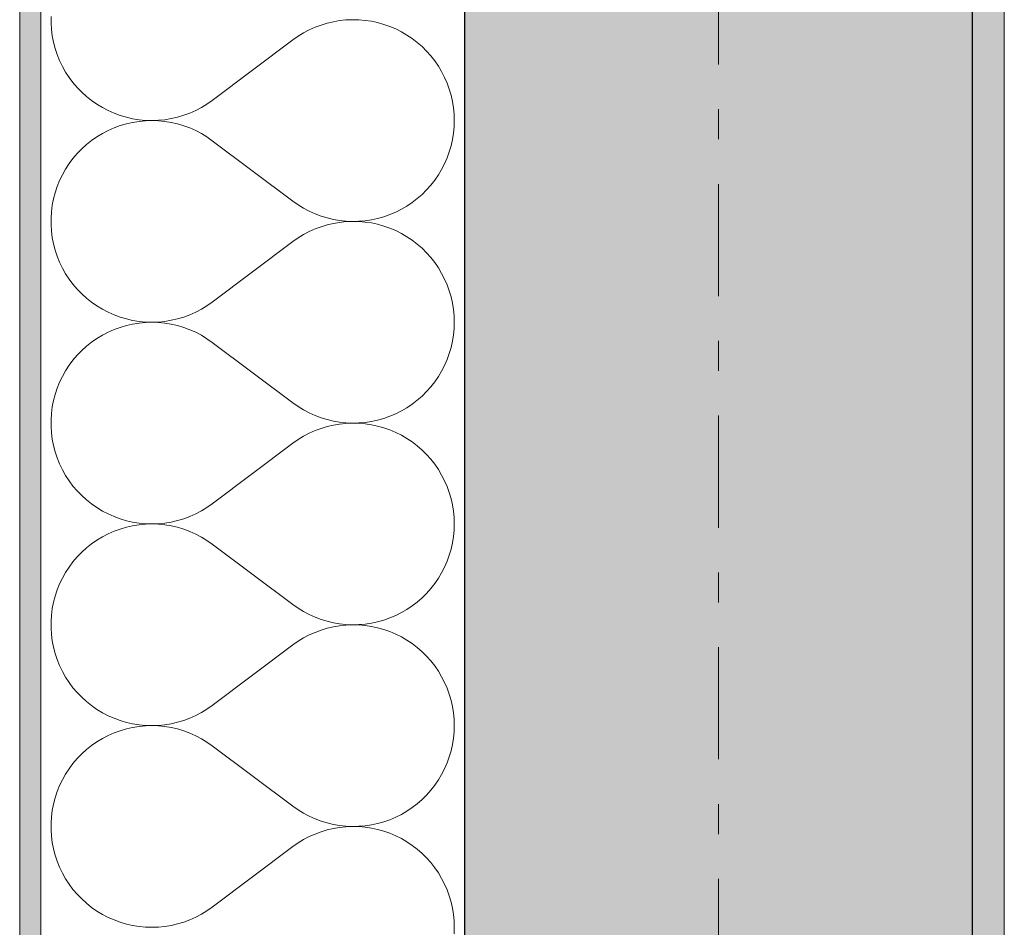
# Model space of a CAD drawing. Extents: x 100 to 2982, y 37 to 2050.
# Tile 20 of 130: x 620 to 666, y 936 to 979. Entities that reach past the tile are written whole.
import ezdxf
from ezdxf.xclip import XClip

# ---------------------------------------------------------------- set-up
doc = ezdxf.new("R2010")
doc.units = 0
doc.header["$MEASUREMENT"] = 0
doc.header["$XCLIPFRAME"] = 0
doc.linetypes.add('Przerywana podwójnie', pattern=[54.680554, 26.458333, -10.583333, 7.055556, -10.583333])
for name, color, linetype in [('410-K Osie', 7, 'Continuous'), ('420-K Ściany', 7, 'Continuous'), ('820-G Rysunki Obrazki', 7, 'Continuous')]:
    doc.layers.add(name, color=color, linetype=linetype)
pattern_1 = [(0, (-18316.349, -206.5255), (0, 8.660254), [0, -5]), (0, (-18313.849, -202.195), (0, 8.660254), [0, -5])]

# ---------------------------------------------------------------- blocks, each defined once
blk = doc.blocks.new('*X10')
at = {"layer": '420-K Ściany', "color": 174, "linetype": 'Continuous', "lineweight": 5, "ltscale": 0.2}
for p, q in [((621.281, 979.342), (621.281, 979.036)), ((621.281, 979.036), (621.3, 978.731)), ((633.752, 978.83), (633.477, 978.707)), ((634.034, 978.936), (633.752, 978.83)), ((634.322, 979.024), (634.034, 978.936)), ((634.615, 979.093), (634.322, 979.024)), ((634.912, 979.144), (634.615, 979.093)), ((635.211, 979.176), (634.912, 979.144)), ((635.512, 979.189), (635.211, 979.176)), ((635.813, 979.182), (635.512, 979.189)), ((636.114, 979.157), (635.813, 979.182)), ((636.411, 979.113), (636.114, 979.157)), ((636.706, 979.05), (636.411, 979.113)), ((636.996, 978.968), (636.706, 979.05)), ((637.28, 978.869), (636.996, 978.968)), ((637.558, 978.751), (637.28, 978.869)), ((621.3, 978.731), (621.339, 978.428)), ((621.339, 978.428), (621.398, 978.128)), ((632.953, 978.409), (632.707, 978.236)), ((633.21, 978.567), (632.953, 978.409)), ((633.477, 978.707), (633.21, 978.567)), ((637.827, 978.617), (637.558, 978.751)), ((638.087, 978.465), (637.827, 978.617)), ((638.338, 978.297), (638.087, 978.465)), ((621.398, 978.128), (621.475, 977.832)), ((628.897, 975.379), (632.707, 978.236)), ((638.577, 978.114), (638.338, 978.297)), ((638.804, 977.916), (638.577, 978.114)), ((639.018, 977.705), (638.804, 977.916)), ((621.475, 977.832), (621.572, 977.543)), ((621.572, 977.543), (621.687, 977.259)), ((639.218, 977.48), (639.018, 977.705)), ((639.404, 977.243), (639.218, 977.48)), ((621.687, 977.259), (621.819, 976.984)), ((621.819, 976.984), (621.969, 976.718)), ((639.574, 976.994), (639.404, 977.243)), ((639.729, 976.735), (639.574, 976.994)), ((621.969, 976.718), (622.136, 976.462)), ((639.866, 976.467), (639.729, 976.735)), ((622.136, 976.462), (622.319, 976.217)), ((622.319, 976.217), (622.517, 975.985)), ((639.987, 976.191), (639.866, 976.467)), ((640.089, 975.908), (639.987, 976.191)), ((622.517, 975.985), (622.73, 975.765)), ((622.73, 975.765), (622.957, 975.56)), ((640.174, 975.619), (640.089, 975.908)), ((640.24, 975.325), (640.174, 975.619)), ((622.957, 975.56), (623.196, 975.37)), ((623.196, 975.37), (623.446, 975.195)), ((623.446, 975.195), (623.708, 975.037)), ((628.386, 975.045), (628.647, 975.204)), ((628.647, 975.204), (628.897, 975.379)), ((640.288, 975.028), (640.24, 975.325)), ((623.708, 975.037), (623.979, 974.896)), ((623.979, 974.896), (624.259, 974.773)), ((624.259, 974.773), (624.546, 974.667)), ((624.546, 974.667), (624.839, 974.581)), ((627.257, 974.585), (627.55, 974.673)), ((627.55, 974.673), (627.836, 974.779)), ((627.836, 974.779), (628.115, 974.903)), ((628.115, 974.903), (628.386, 975.045)), ((640.316, 974.728), (640.288, 975.028)), ((640.326, 974.427), (640.316, 974.728)), ((624.546, 974.186), (624.259, 974.081)), ((624.839, 974.273), (624.546, 974.186)), ((624.839, 974.581), (625.137, 974.513)), ((625.137, 974.34), (624.839, 974.273)), ((625.137, 974.513), (625.438, 974.465)), ((625.438, 974.389), (625.137, 974.34)), ((625.438, 974.465), (625.743, 974.436)), ((625.743, 974.418), (625.438, 974.389)), ((625.743, 974.436), (626.048, 974.427)), ((626.048, 974.427), (625.743, 974.418)), ((626.048, 974.427), (626.353, 974.437)), ((626.353, 974.417), (626.048, 974.427)), ((626.353, 974.437), (626.658, 974.467)), ((626.658, 974.387), (626.353, 974.417)), ((626.658, 974.467), (626.959, 974.516)), ((626.959, 974.337), (626.658, 974.387)), ((626.959, 974.516), (627.257, 974.585)), ((627.257, 974.269), (626.959, 974.337)), ((627.55, 974.181), (627.257, 974.269)), ((627.836, 974.075), (627.55, 974.181)), ((640.316, 974.126), (640.326, 974.427)), ((623.708, 973.817), (623.446, 973.659)), ((623.979, 973.958), (623.708, 973.817)), ((624.259, 974.081), (623.979, 973.958)), ((628.115, 973.951), (627.836, 974.075)), ((628.386, 973.809), (628.115, 973.951)), ((628.647, 973.65), (628.386, 973.809)), ((640.24, 973.529), (640.288, 973.826)), ((640.288, 973.826), (640.316, 974.126)), ((622.957, 973.294), (622.73, 973.089)), ((623.196, 973.484), (622.957, 973.294)), ((623.446, 973.659), (623.196, 973.484)), ((628.897, 973.474), (628.647, 973.65)), ((628.897, 973.474), (632.707, 970.617)), ((640.174, 973.235), (640.24, 973.529)), ((622.517, 972.869), (622.319, 972.637)), ((622.73, 973.089), (622.517, 972.869)), ((639.987, 972.662), (640.089, 972.946)), ((640.089, 972.946), (640.174, 973.235)), ((622.136, 972.392), (621.969, 972.136)), ((622.319, 972.637), (622.136, 972.392)), ((639.729, 972.118), (639.866, 972.386)), ((639.866, 972.386), (639.987, 972.662)), ((621.819, 971.87), (621.687, 971.594)), ((621.969, 972.136), (621.819, 971.87)), ((639.404, 971.611), (639.574, 971.86)), ((639.574, 971.86), (639.729, 972.118)), ((621.687, 971.594), (621.572, 971.311)), ((639.218, 971.374), (639.404, 971.611)), ((621.475, 971.021), (621.398, 970.726)), ((621.572, 971.311), (621.475, 971.021)), ((638.577, 970.739), (638.804, 970.937)), ((638.804, 970.937), (639.018, 971.149)), ((639.018, 971.149), (639.218, 971.374)), ((621.398, 970.726), (621.339, 970.426)), ((632.707, 970.617), (632.953, 970.444)), ((638.087, 970.389), (638.338, 970.556)), ((638.338, 970.556), (638.577, 970.739)), ((621.3, 970.123), (621.281, 969.818)), ((621.339, 970.426), (621.3, 970.123)), ((632.953, 970.444), (633.21, 970.287)), ((633.21, 970.287), (633.477, 970.147)), ((633.477, 970.147), (633.752, 970.023)), ((633.752, 970.023), (634.034, 969.918)), ((637.28, 969.985), (637.558, 970.102)), ((637.558, 970.102), (637.827, 970.237)), ((637.827, 970.237), (638.087, 970.389)), ((621.281, 969.818), (621.281, 969.512)), ((634.034, 969.918), (634.322, 969.83)), ((634.322, 969.83), (634.615, 969.761)), ((634.615, 969.569), (634.322, 969.5)), ((634.615, 969.761), (634.912, 969.71)), ((634.912, 969.62), (634.615, 969.569)), ((634.912, 969.71), (635.211, 969.678)), ((635.211, 969.652), (634.912, 969.62)), ((635.211, 969.678), (635.512, 969.665)), ((635.512, 969.665), (635.211, 969.652)), ((635.512, 969.665), (635.813, 969.672)), ((635.813, 969.658), (635.512, 969.665)), ((635.813, 969.672), (636.114, 969.697)), ((636.114, 969.633), (635.813, 969.658)), ((636.114, 969.697), (636.411, 969.741)), ((636.411, 969.589), (636.114, 969.633)), ((636.411, 969.741), (636.706, 969.804)), ((636.706, 969.526), (636.411, 969.589)), ((636.706, 969.804), (636.996, 969.885)), ((636.996, 969.445), (636.706, 969.526)), ((636.996, 969.885), (637.28, 969.985)), ((621.281, 969.512), (621.3, 969.207)), ((621.3, 969.207), (621.339, 968.904)), ((633.477, 969.183), (633.21, 969.043)), ((633.752, 969.307), (633.477, 969.183)), ((634.034, 969.412), (633.752, 969.307)), ((634.322, 969.5), (634.034, 969.412)), ((637.28, 969.345), (636.996, 969.445)), ((637.558, 969.227), (637.28, 969.345)), ((637.827, 969.093), (637.558, 969.227)), ((638.087, 968.941), (637.827, 969.093)), ((621.339, 968.904), (621.398, 968.604)), ((621.398, 968.604), (621.475, 968.309)), ((628.897, 965.855), (632.707, 968.713)), ((632.953, 968.886), (632.707, 968.713)), ((633.21, 969.043), (632.953, 968.886)), ((638.338, 968.774), (638.087, 968.941)), ((638.577, 968.591), (638.338, 968.774)), ((621.475, 968.309), (621.572, 968.019)), ((638.804, 968.393), (638.577, 968.591)), ((639.018, 968.181), (638.804, 968.393)), ((639.218, 967.956), (639.018, 968.181)), ((621.572, 968.019), (621.687, 967.735)), ((621.687, 967.735), (621.819, 967.46)), ((639.404, 967.719), (639.218, 967.956)), ((639.574, 967.47), (639.404, 967.719)), ((621.819, 967.46), (621.969, 967.194)), ((639.729, 967.212), (639.574, 967.47)), ((639.866, 966.944), (639.729, 967.212)), ((621.969, 967.194), (622.136, 966.938)), ((622.136, 966.938), (622.319, 966.693)), ((639.987, 966.668), (639.866, 966.944)), ((622.319, 966.693), (622.517, 966.461)), ((622.517, 966.461), (622.73, 966.241)), ((640.089, 966.384), (639.987, 966.668)), ((640.174, 966.095), (640.089, 966.384)), ((622.73, 966.241), (622.957, 966.036)), ((622.957, 966.036), (623.196, 965.846)), ((623.196, 965.846), (623.446, 965.671)), ((628.647, 965.68), (628.897, 965.855)), ((640.24, 965.801), (640.174, 966.095)), ((623.446, 965.671), (623.708, 965.513)), ((623.708, 965.513), (623.979, 965.372)), ((623.979, 965.372), (624.259, 965.249)), ((627.836, 965.255), (628.115, 965.379)), ((628.115, 965.379), (628.386, 965.521)), ((628.386, 965.521), (628.647, 965.68)), ((640.288, 965.504), (640.24, 965.801)), ((640.316, 965.204), (640.288, 965.504)), ((624.259, 965.249), (624.546, 965.144)), ((624.546, 965.144), (624.839, 965.057)), ((624.839, 965.057), (625.137, 964.99)), ((625.137, 964.99), (625.438, 964.941)), ((625.438, 964.941), (625.743, 964.912)), ((625.743, 964.894), (625.438, 964.865)), ((625.743, 964.912), (626.048, 964.903)), ((626.048, 964.903), (625.743, 964.894)), ((626.048, 964.903), (626.353, 964.913)), ((626.353, 964.893), (626.048, 964.903)), ((626.353, 964.913), (626.658, 964.943)), ((626.658, 964.863), (626.353, 964.893)), ((626.658, 964.943), (626.959, 964.993)), ((626.959, 964.993), (627.257, 965.061)), ((627.257, 965.061), (627.55, 965.149)), ((627.55, 965.149), (627.836, 965.255)), ((640.326, 964.903), (640.316, 965.204)), ((640.316, 964.602), (640.326, 964.903)), ((623.979, 964.434), (623.708, 964.293)), ((624.259, 964.557), (623.979, 964.434)), ((624.546, 964.662), (624.259, 964.557)), ((624.839, 964.749), (624.546, 964.662)), ((625.137, 964.817), (624.839, 964.749)), ((625.438, 964.865), (625.137, 964.817)), ((626.959, 964.814), (626.658, 964.863)), ((627.257, 964.745), (626.959, 964.814)), ((627.55, 964.657), (627.257, 964.745)), ((627.836, 964.551), (627.55, 964.657)), ((628.115, 964.427), (627.836, 964.551)), ((628.386, 964.285), (628.115, 964.427)), ((640.288, 964.302), (640.316, 964.602)), ((623.196, 963.96), (622.957, 963.77)), ((623.446, 964.135), (623.196, 963.96)), ((623.708, 964.293), (623.446, 964.135)), ((628.647, 964.126), (628.386, 964.285)), ((628.897, 963.951), (628.647, 964.126)), ((628.897, 963.951), (632.707, 961.094)), ((640.174, 963.711), (640.24, 964.005)), ((640.24, 964.005), (640.288, 964.302)), ((622.73, 963.565), (622.517, 963.345)), ((622.957, 963.77), (622.73, 963.565)), ((640.089, 963.422), (640.174, 963.711)), ((622.319, 963.113), (622.136, 962.868)), ((622.517, 963.345), (622.319, 963.113)), ((639.866, 962.862), (639.987, 963.139)), ((639.987, 963.139), (640.089, 963.422)), ((621.969, 962.612), (621.819, 962.346)), ((622.136, 962.868), (621.969, 962.612)), ((639.574, 962.336), (639.729, 962.595)), ((639.729, 962.595), (639.866, 962.862)), ((621.819, 962.346), (621.687, 962.071)), ((639.218, 961.85), (639.404, 962.087)), ((639.404, 962.087), (639.574, 962.336)), ((621.572, 961.787), (621.475, 961.497)), ((621.687, 962.071), (621.572, 961.787)), ((638.804, 961.413), (639.018, 961.625)), ((639.018, 961.625), (639.218, 961.85)), ((621.398, 961.202), (621.339, 960.902)), ((621.475, 961.497), (621.398, 961.202)), ((638.338, 961.032), (638.577, 961.216)), ((638.577, 961.216), (638.804, 961.413)), ((621.339, 960.902), (621.3, 960.599)), ((632.707, 961.094), (632.953, 960.921)), ((632.953, 960.921), (633.21, 960.763)), ((633.21, 960.763), (633.477, 960.623)), ((637.558, 960.579), (637.827, 960.713)), ((637.827, 960.713), (638.087, 960.865)), ((638.087, 960.865), (638.338, 961.032)), ((621.3, 960.599), (621.281, 960.294)), ((621.281, 960.294), (621.281, 959.988)), ((633.477, 960.623), (633.752, 960.5)), ((633.752, 960.5), (634.034, 960.394)), ((634.034, 960.394), (634.322, 960.306)), ((634.322, 960.306), (634.615, 960.237)), ((634.615, 960.237), (634.912, 960.186)), ((636.411, 960.217), (636.706, 960.28)), ((636.706, 960.28), (636.996, 960.362)), ((636.996, 960.362), (637.28, 960.461)), ((637.28, 960.461), (637.558, 960.579)), ((621.281, 959.988), (621.3, 959.683)), ((633.752, 959.783), (633.477, 959.659)), ((634.034, 959.889), (633.752, 959.783)), ((634.322, 959.976), (634.034, 959.889)), ((634.615, 960.046), (634.322, 959.976)), ((634.912, 960.096), (634.615, 960.046)), ((634.912, 960.186), (635.211, 960.154)), ((635.211, 960.128), (634.912, 960.096)), ((635.211, 960.154), (635.512, 960.141)), ((635.512, 960.141), (635.211, 960.128)), ((635.512, 960.141), (635.813, 960.148)), ((635.813, 960.135), (635.512, 960.141)), ((635.813, 960.148), (636.114, 960.173)), ((636.114, 960.109), (635.813, 960.135)), ((636.114, 960.173), (636.411, 960.217)), ((636.411, 960.065), (636.114, 960.109)), ((636.706, 960.002), (636.411, 960.065)), ((636.996, 959.921), (636.706, 960.002)), ((637.28, 959.821), (636.996, 959.921)), ((637.558, 959.704), (637.28, 959.821)), ((621.3, 959.683), (621.339, 959.38)), ((621.339, 959.38), (621.398, 959.08)), ((632.953, 959.362), (632.707, 959.189)), ((633.21, 959.519), (632.953, 959.362)), ((633.477, 959.659), (633.21, 959.519)), ((637.827, 959.569), (637.558, 959.704)), ((638.087, 959.417), (637.827, 959.569)), ((638.338, 959.25), (638.087, 959.417)), ((621.398, 959.08), (621.475, 958.785)), ((628.897, 956.332), (632.707, 959.189)), ((638.577, 959.067), (638.338, 959.25)), ((638.804, 958.869), (638.577, 959.067)), ((639.018, 958.657), (638.804, 958.869)), ((621.475, 958.785), (621.572, 958.495)), ((621.572, 958.495), (621.687, 958.212)), ((639.218, 958.432), (639.018, 958.657)), ((639.404, 958.195), (639.218, 958.432)), ((621.687, 958.212), (621.819, 957.936)), ((621.819, 957.936), (621.969, 957.67)), ((639.574, 957.946), (639.404, 958.195)), ((639.729, 957.688), (639.574, 957.946)), ((621.969, 957.67), (622.136, 957.414)), ((639.866, 957.42), (639.729, 957.688)), ((622.136, 957.414), (622.319, 957.169)), ((622.319, 957.169), (622.517, 956.937)), ((639.987, 957.144), (639.866, 957.42)), ((640.089, 956.861), (639.987, 957.144)), ((622.517, 956.937), (622.73, 956.718)), ((622.73, 956.718), (622.957, 956.512)), ((622.957, 956.512), (623.196, 956.322)), ((640.174, 956.571), (640.089, 956.861)), ((640.24, 956.278), (640.174, 956.571)), ((623.196, 956.322), (623.446, 956.148)), ((623.446, 956.148), (623.708, 955.989)), ((628.386, 955.997), (628.647, 956.156)), ((628.647, 956.156), (628.897, 956.332)), ((640.288, 955.98), (640.24, 956.278)), ((623.708, 955.989), (623.979, 955.848)), ((623.979, 955.848), (624.259, 955.725)), ((624.259, 955.725), (624.546, 955.62)), ((624.546, 955.62), (624.839, 955.533)), ((627.257, 955.537), (627.55, 955.625)), ((627.55, 955.625), (627.836, 955.731)), ((627.836, 955.731), (628.115, 955.855)), ((628.115, 955.855), (628.386, 955.997)), ((640.316, 955.68), (640.288, 955.98)), ((640.326, 955.379), (640.316, 955.68)), ((624.546, 955.139), (624.259, 955.034)), ((624.839, 955.225), (624.546, 955.139)), ((624.839, 955.533), (625.137, 955.466)), ((625.137, 955.293), (624.839, 955.225)), ((625.137, 955.466), (625.438, 955.417)), ((625.438, 955.341), (625.137, 955.293)), ((625.438, 955.417), (625.743, 955.389)), ((625.743, 955.37), (625.438, 955.341)), ((625.743, 955.389), (626.048, 955.379)), ((626.048, 955.379), (625.743, 955.37)), ((626.048, 955.379), (626.353, 955.39)), ((626.353, 955.369), (626.048, 955.379)), ((626.353, 955.39), (626.658, 955.419)), ((626.658, 955.339), (626.353, 955.369)), ((626.658, 955.419), (626.959, 955.469)), ((626.959, 955.29), (626.658, 955.339)), ((626.959, 955.469), (627.257, 955.537)), ((627.257, 955.221), (626.959, 955.29)), ((627.55, 955.134), (627.257, 955.221)), ((627.836, 955.028), (627.55, 955.134)), ((640.316, 955.078), (640.326, 955.379)), ((623.708, 954.769), (623.446, 954.611)), ((623.979, 954.91), (623.708, 954.769)), ((624.259, 955.034), (623.979, 954.91)), ((628.115, 954.903), (627.836, 955.028)), ((628.386, 954.761), (628.115, 954.903)), ((628.647, 954.602), (628.386, 954.761)), ((640.24, 954.481), (640.288, 954.778)), ((640.288, 954.778), (640.316, 955.078)), ((622.957, 954.246), (622.73, 954.041)), ((623.196, 954.436), (622.957, 954.246)), ((623.446, 954.611), (623.196, 954.436)), ((628.897, 954.427), (628.647, 954.602)), ((628.897, 954.427), (632.707, 951.57)), ((640.089, 953.898), (640.174, 954.187)), ((640.174, 954.187), (640.24, 954.481)), ((622.517, 953.822), (622.319, 953.589)), ((622.73, 954.041), (622.517, 953.822)), ((639.987, 953.615), (640.089, 953.898)), ((622.136, 953.344), (621.969, 953.088)), ((622.319, 953.589), (622.136, 953.344)), ((639.729, 953.071), (639.866, 953.339)), ((639.866, 953.339), (639.987, 953.615)), ((621.819, 952.822), (621.687, 952.547)), ((621.969, 953.088), (621.819, 952.822)), ((639.404, 952.564), (639.574, 952.812)), ((639.574, 952.812), (639.729, 953.071)), ((621.687, 952.547), (621.572, 952.264)), ((639.018, 952.101), (639.218, 952.326)), ((639.218, 952.326), (639.404, 952.564)), ((621.475, 951.974), (621.398, 951.678)), ((621.572, 952.264), (621.475, 951.974)), ((638.577, 951.692), (638.804, 951.89)), ((638.804, 951.89), (639.018, 952.101)), ((621.398, 951.678), (621.339, 951.378)), ((632.707, 951.57), (632.953, 951.397)), ((632.953, 951.397), (633.21, 951.24)), ((638.087, 951.341), (638.338, 951.509)), ((638.338, 951.509), (638.577, 951.692)), ((621.3, 951.075), (621.281, 950.77)), ((621.339, 951.378), (621.3, 951.075)), ((633.21, 951.24), (633.477, 951.099)), ((633.477, 951.099), (633.752, 950.976)), ((633.752, 950.976), (634.034, 950.87)), ((636.996, 950.838), (637.28, 950.937)), ((637.28, 950.937), (637.558, 951.055)), ((637.558, 951.055), (637.827, 951.19)), ((637.827, 951.19), (638.087, 951.341)), ((621.281, 950.77), (621.281, 950.465)), ((621.281, 950.465), (621.3, 950.16)), ((634.034, 950.87), (634.322, 950.782)), ((634.322, 950.782), (634.615, 950.713)), ((634.615, 950.522), (634.322, 950.452)), ((634.615, 950.713), (634.912, 950.662)), ((634.912, 950.572), (634.615, 950.522)), ((634.912, 950.662), (635.211, 950.63)), ((635.211, 950.604), (634.912, 950.572)), ((635.211, 950.63), (635.512, 950.618)), ((635.512, 950.617), (635.211, 950.604)), ((635.512, 950.618), (635.813, 950.624)), ((635.813, 950.611), (635.512, 950.617)), ((635.813, 950.624), (636.114, 950.649)), ((636.114, 950.586), (635.813, 950.611)), ((636.114, 950.649), (636.411, 950.693)), ((636.411, 950.541), (636.114, 950.586)), ((636.411, 950.693), (636.706, 950.756)), ((636.706, 950.478), (636.411, 950.541)), ((636.706, 950.756), (636.996, 950.838)), ((636.996, 950.397), (636.706, 950.478)), ((621.3, 950.16), (621.339, 949.857)), ((633.21, 949.995), (632.953, 949.838)), ((633.477, 950.136), (633.21, 949.995)), ((633.752, 950.259), (633.477, 950.136)), ((634.034, 950.365), (633.752, 950.259)), ((634.322, 950.452), (634.034, 950.365)), ((637.28, 950.297), (636.996, 950.397)), ((637.558, 950.18), (637.28, 950.297)), ((637.827, 950.045), (637.558, 950.18)), ((638.087, 949.894), (637.827, 950.045)), ((621.339, 949.857), (621.398, 949.557)), ((621.398, 949.557), (621.475, 949.261)), ((628.897, 946.808), (632.707, 949.665)), ((632.953, 949.838), (632.707, 949.665)), ((638.338, 949.726), (638.087, 949.894)), ((638.577, 949.543), (638.338, 949.726)), ((638.804, 949.345), (638.577, 949.543)), ((621.475, 949.261), (621.572, 948.971)), ((639.018, 949.133), (638.804, 949.345)), ((639.218, 948.908), (639.018, 949.133)), ((621.572, 948.971), (621.687, 948.688)), ((621.687, 948.688), (621.819, 948.413)), ((639.404, 948.671), (639.218, 948.908)), ((639.574, 948.423), (639.404, 948.671)), ((621.819, 948.413), (621.969, 948.146)), ((621.969, 948.146), (622.136, 947.89)), ((639.729, 948.164), (639.574, 948.423)), ((639.866, 947.896), (639.729, 948.164)), ((622.136, 947.89), (622.319, 947.646)), ((639.987, 947.62), (639.866, 947.896)), ((622.319, 947.646), (622.517, 947.413)), ((622.517, 947.413), (622.73, 947.194)), ((640.089, 947.337), (639.987, 947.62)), ((640.174, 947.048), (640.089, 947.337)), ((622.73, 947.194), (622.957, 946.989)), ((622.957, 946.989), (623.196, 946.798)), ((623.196, 946.798), (623.446, 946.624)), ((628.647, 946.632), (628.897, 946.808)), ((640.24, 946.754), (640.174, 947.048)), ((640.288, 946.456), (640.24, 946.754)), ((623.446, 946.624), (623.708, 946.466)), ((623.708, 946.466), (623.979, 946.325)), ((623.979, 946.325), (624.259, 946.201)), ((627.836, 946.207), (628.115, 946.331)), ((628.115, 946.331), (628.386, 946.473)), ((628.386, 946.473), (628.647, 946.632)), ((640.316, 946.157), (640.288, 946.456)), ((624.259, 946.201), (624.546, 946.096)), ((624.546, 946.096), (624.839, 946.01)), ((624.839, 946.01), (625.137, 945.942)), ((625.137, 945.942), (625.438, 945.894)), ((625.438, 945.817), (625.137, 945.769)), ((625.438, 945.894), (625.743, 945.865)), ((625.743, 945.846), (625.438, 945.817)), ((625.743, 945.865), (626.048, 945.855)), ((626.048, 945.855), (625.743, 945.846)), ((626.048, 945.855), (626.353, 945.866)), ((626.353, 945.845), (626.048, 945.855)), ((626.353, 945.866), (626.658, 945.896)), ((626.658, 945.815), (626.353, 945.845)), ((626.658, 945.896), (626.959, 945.945)), ((626.959, 945.766), (626.658, 945.815)), ((626.959, 945.945), (627.257, 946.014)), ((627.257, 946.014), (627.55, 946.101)), ((627.55, 946.101), (627.836, 946.207)), ((640.326, 945.855), (640.316, 946.157)), ((640.316, 945.554), (640.326, 945.855)), ((623.979, 945.386), (623.708, 945.245)), ((624.259, 945.51), (623.979, 945.386)), ((624.546, 945.615), (624.259, 945.51)), ((624.839, 945.701), (624.546, 945.615)), ((625.137, 945.769), (624.839, 945.701)), ((627.257, 945.697), (626.959, 945.766)), ((627.55, 945.61), (627.257, 945.697)), ((627.836, 945.504), (627.55, 945.61)), ((628.115, 945.379), (627.836, 945.504)), ((628.386, 945.237), (628.115, 945.379)), ((640.288, 945.255), (640.316, 945.554)), ((623.196, 944.913), (622.957, 944.722)), ((623.446, 945.087), (623.196, 944.913)), ((623.708, 945.245), (623.446, 945.087)), ((628.647, 945.078), (628.386, 945.237)), ((628.897, 944.903), (628.647, 945.078)), ((628.897, 944.903), (632.707, 942.046)), ((640.174, 944.663), (640.24, 944.957)), ((640.24, 944.957), (640.288, 945.255)), ((622.73, 944.517), (622.517, 944.298)), ((622.957, 944.722), (622.73, 944.517)), ((640.089, 944.374), (640.174, 944.663)), ((622.319, 944.065), (622.136, 943.82)), ((622.517, 944.298), (622.319, 944.065)), ((639.866, 943.815), (639.987, 944.091)), ((639.987, 944.091), (640.089, 944.374)), ((621.969, 943.564), (621.819, 943.298)), ((622.136, 943.82), (621.969, 943.564)), ((639.574, 943.288), (639.729, 943.547)), ((639.729, 943.547), (639.866, 943.815)), ((621.687, 943.023), (621.572, 942.74)), ((621.819, 943.298), (621.687, 943.023)), ((639.218, 942.803), (639.404, 943.04)), ((639.404, 943.04), (639.574, 943.288)), ((621.572, 942.74), (621.475, 942.45)), ((638.804, 942.366), (639.018, 942.578)), ((639.018, 942.578), (639.218, 942.803)), ((621.398, 942.154), (621.339, 941.854)), ((621.475, 942.45), (621.398, 942.154)), ((638.338, 941.985), (638.577, 942.168)), ((638.577, 942.168), (638.804, 942.366)), ((621.339, 941.854), (621.3, 941.551)), ((632.707, 942.046), (632.953, 941.873)), ((632.953, 941.873), (633.21, 941.716)), ((633.21, 941.716), (633.477, 941.575)), ((637.558, 941.531), (637.827, 941.666)), ((637.827, 941.666), (638.087, 941.817)), ((638.087, 941.817), (638.338, 941.985)), ((621.3, 941.551), (621.281, 941.246)), ((621.281, 941.246), (621.281, 940.941)), ((633.477, 941.575), (633.752, 941.452)), ((633.752, 941.452), (634.034, 941.346)), ((634.034, 941.346), (634.322, 941.258)), ((634.322, 941.258), (634.615, 941.189)), ((634.615, 941.189), (634.912, 941.138)), ((636.114, 941.125), (636.411, 941.17)), ((636.411, 941.17), (636.706, 941.233)), ((636.706, 941.233), (636.996, 941.314)), ((636.996, 941.314), (637.28, 941.414)), ((637.28, 941.414), (637.558, 941.531)), ((621.281, 940.941), (621.3, 940.636)), ((633.752, 940.735), (633.477, 940.612)), ((634.034, 940.841), (633.752, 940.735)), ((634.322, 940.929), (634.034, 940.841)), ((634.615, 940.998), (634.322, 940.929)), ((634.912, 941.049), (634.615, 940.998)), ((634.912, 941.138), (635.211, 941.107)), ((635.211, 941.08), (634.912, 941.049)), ((635.211, 941.107), (635.512, 941.094)), ((635.512, 941.093), (635.211, 941.08)), ((635.512, 941.094), (635.813, 941.1)), ((635.813, 941.087), (635.512, 941.093)), ((635.813, 941.1), (636.114, 941.125)), ((636.114, 941.062), (635.813, 941.087)), ((636.411, 941.018), (636.114, 941.062)), ((636.706, 940.955), (636.411, 941.018)), ((636.996, 940.873), (636.706, 940.955)), ((637.28, 940.773), (636.996, 940.873)), ((637.558, 940.656), (637.28, 940.773)), ((621.3, 940.636), (621.339, 940.333)), ((621.339, 940.333), (621.398, 940.033)), ((632.953, 940.314), (632.707, 940.141)), ((633.21, 940.471), (632.953, 940.314)), ((633.477, 940.612), (633.21, 940.471)), ((637.827, 940.521), (637.558, 940.656)), ((638.087, 940.37), (637.827, 940.521)), ((638.338, 940.202), (638.087, 940.37)), ((621.398, 940.033), (621.475, 939.737)), ((628.897, 937.284), (632.707, 940.141)), ((638.577, 940.019), (638.338, 940.202)), ((638.804, 939.821), (638.577, 940.019)), ((639.018, 939.609), (638.804, 939.821)), ((621.475, 939.737), (621.572, 939.447)), ((621.572, 939.447), (621.687, 939.164)), ((639.218, 939.384), (639.018, 939.609)), ((639.404, 939.147), (639.218, 939.384)), ((621.687, 939.164), (621.819, 938.889)), ((621.819, 938.889), (621.969, 938.623)), ((639.574, 938.899), (639.404, 939.147)), ((639.729, 938.64), (639.574, 938.899)), ((621.969, 938.623), (622.136, 938.367)), ((639.866, 938.372), (639.729, 938.64)), ((639.987, 938.096), (639.866, 938.372)), ((622.136, 938.367), (622.319, 938.122)), ((622.319, 938.122), (622.517, 937.889)), ((640.089, 937.813), (639.987, 938.096)), ((622.517, 937.889), (622.73, 937.67)), ((622.73, 937.67), (622.957, 937.465)), ((622.957, 937.465), (623.196, 937.274)), ((640.174, 937.524), (640.089, 937.813)), ((640.24, 937.23), (640.174, 937.524)), ((623.196, 937.274), (623.446, 937.1)), ((623.446, 937.1), (623.708, 936.942)), ((628.386, 936.95), (628.647, 937.109)), ((628.647, 937.109), (628.897, 937.284)), ((640.288, 936.933), (640.24, 937.23)), ((623.708, 936.942), (623.979, 936.801)), ((623.979, 936.801), (624.259, 936.677)), ((624.259, 936.677), (624.546, 936.572)), ((624.546, 936.572), (624.839, 936.486)), ((627.257, 936.49), (627.55, 936.577)), ((627.55, 936.577), (627.836, 936.683)), ((627.836, 936.683), (628.115, 936.808)), ((628.115, 936.808), (628.386, 936.95)), ((640.316, 936.633), (640.288, 936.933)), ((640.326, 936.332), (640.316, 936.633)), ((624.839, 936.486), (625.137, 936.418)), ((625.137, 936.418), (625.438, 936.37)), ((625.438, 936.37), (625.743, 936.341)), ((625.743, 936.341), (626.048, 936.332)), ((626.048, 936.332), (626.353, 936.342)), ((626.353, 936.342), (626.658, 936.372)), ((626.658, 936.372), (626.959, 936.421)), ((626.959, 936.421), (627.257, 936.49)), ((640.316, 936.031), (640.326, 936.332))]:
    blk.add_line(p, q, dxfattribs=at)
blk = doc.blocks.new('Rysunek_1_1', base_point=(-18316.349, -206.526))
at = {"layer": '420-K Ściany', "linetype": 'Continuous', "lineweight": 5}
h = blk.add_hatch(dxfattribs=at)
h.set_pattern_fill('Tynk_0001', color=176, style=0, pattern_type=2)
h.set_pattern_definition(pattern_1)
h.paths.add_polyline_path([(620.802, 575.509), (620.802, 1180.509), (619.802, 1180.509), (619.802, 575.509)])
at = {"layer": '420-K Ściany', "linetype": 'Continuous', "lineweight": 13}
blk.add_hatch(color=62, dxfattribs=at).paths.add_polyline_path([(664.802, 619.509), (664.802, 1180.509), (640.802, 1180.509), (640.802, 619.509)])
at = {"layer": '420-K Ściany', "linetype": 'Continuous', "lineweight": 5}
h = blk.add_hatch(dxfattribs=at)
h.set_pattern_fill('Tynk_0001', color=180, style=0, pattern_type=2)
h.set_pattern_definition(pattern_1)
h.paths.add_polyline_path([(666.302, 621.009), (666.302, 1180.509), (664.802, 1180.509), (664.802, 621.009)])
at = {"layer": '410-K Osie', "color": 4, "linetype": 'Przerywana podwójnie', "lineweight": 13, "ltscale": 0.2}
blk.add_line((652.802, 1813.509), (652.802, 529.46), dxfattribs=at)
blk.add_line((652.802, 1813.509), (652.802, 529.46), dxfattribs=at)
at = {"layer": '420-K Ściany', "color": 67, "linetype": 'Continuous', "lineweight": 13, "ltscale": 0.2}
blk.add_line((620.802, 1180.509), (620.802, 595.509), dxfattribs=at)
at = {"layer": '420-K Ściany', "color": 27, "linetype": 'Continuous', "lineweight": 25, "ltscale": 0.2}
for p, q in [((640.802, 1180.509), (640.802, 619.509)), ((664.802, 621.009), (664.802, 1180.509))]:
    blk.add_line(p, q, dxfattribs=at)
at = {"layer": '420-K Ściany', "color": 47, "linetype": 'Continuous', "lineweight": 15, "ltscale": 0.2, "flags": 128}
for points in [[(619.802, 1180.509), (619.802, 575.509)], [(666.302, 621.009), (666.302, 1180.509)]]:
    blk.add_lwpolyline(points, dxfattribs=at)
at = {"color": 65, "linetype": 'Continuous', "lineweight": 13, "ltscale": 0.2}
blk.add_blockref('*X10', (0, 0), dxfattribs=at)

msp = doc.modelspace()

# ---------------------------------------------------------------- block references
at = {"layer": '820-G Rysunki Obrazki', "color": 65, "linetype": 'Continuous', "lineweight": 13, "ltscale": 0.2}
ref = msp.add_blockref('Rysunek_1_1', (-18316.349, -206.526), dxfattribs=at)
XClip(ref).set_block_clipping_path([(244.527027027, 75.2081975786), (2570.9054054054, 2024.1891891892)])

doc.saveas('drawing.dxf')
